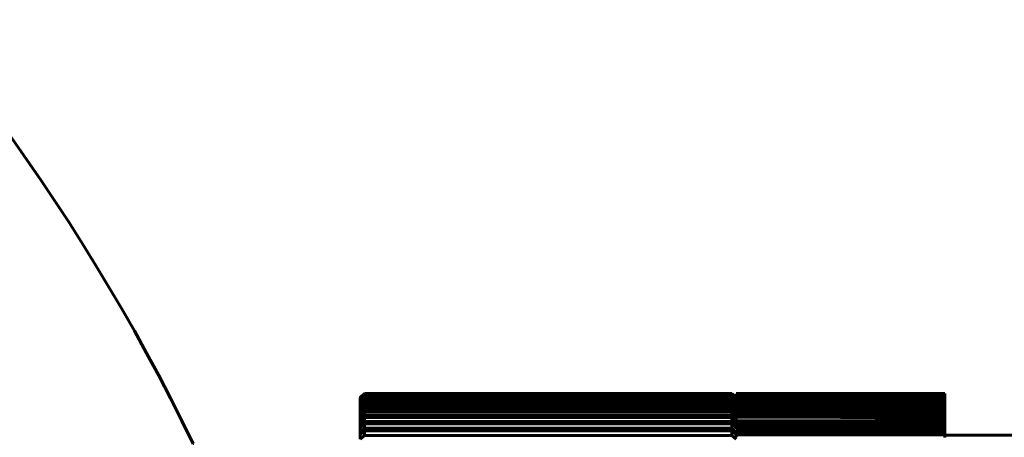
# Model space of a CAD drawing. Header units: millimetres. Extents: x 0 to 297, y 0 to 420.
# Tile 13 of 32: x 117.39 to 129.18, y 147.4 to 152.4. Entities that reach past the tile are written whole.
import ezdxf

# ---------------------------------------------------------------- set-up
doc = ezdxf.new("R2010")
doc.units = ezdxf.units.MM
doc.linetypes.add('K5LT_BASIC', pattern=[0])
doc.linetypes.add('K5LT_THIN', pattern=[0])
doc.layers.add('Системный слой', color=7, linetype='Continuous')
doc.layers.add('Системный слой (1)', color=7, linetype='Continuous', true_color=0x6c6c6c)
doc.styles.add('KDIMTEXTSTYLE', font='txt', dxfattribs={"width": 0.96, "oblique": 15, "height": 5})
doc.styles.add('KTEXTSTYLE', font='txt', dxfattribs={"width": 0.96, "height": 5})
doc.dimstyles.new('KDIMSTYLE (0.50)', dxfattribs={"dimtxt": 5, "dimasz": 1, "dimexe": 2, "dimexo": 0, "dimgap": 1, "dimtad": 1, "dimlfac": 2, "dimtxsty": 'KDIMTEXTSTYLE', "dimsah": 1, "dimcen": 0, "dimdle": 1, "dimadec": 0, "dimazin": 0, "dimtfac": 0.667, "dimtmove": 0, "dimatfit": 3, "dimfxl": 1, "dimtvp": 1, "dimtolj": 1, "dimtzin": 0, "dimarcsym": 0})

# ---------------------------------------------------------------- blocks, each defined once
blk = doc.blocks.new('U128')
at = {"layer": 'Системный слой (1)', "color": 143, "linetype": 'K5LT_BASIC', "lineweight": 60, "true_color": 0x33acca}
for p, q in [((125.965, 147.553), (125.965, 147.545)), ((125.965, 147.55), (125.965, 147.545)), ((125.965, 147.547), (125.965, 147.545)), ((125.965, 147.542), (125.965, 147.534))]:
    blk.add_line(p, q, dxfattribs=at)
blk = doc.blocks.new('U129')
at = {"layer": 'Системный слой (1)', "color": 143, "linetype": 'K5LT_BASIC', "lineweight": 60, "true_color": 0x33acca}
for q in [(125.965, 147.64), (125.965, 147.628), (125.965, 147.626)]:
    blk.add_line((125.965, 147.65), q, dxfattribs=at)
blk = doc.blocks.new('U133')
at = {"layer": 'Системный слой (1)', "color": 143, "linetype": 'K5LT_BASIC', "lineweight": 60, "true_color": 0x33acca}
for p, q in [((125.965, 147.785), (125.965, 147.783)), ((125.965, 147.783), (125.965, 147.78)), ((125.965, 147.78), (125.965, 147.776))]:
    blk.add_line(p, q, dxfattribs=at)
blk = doc.blocks.new('U140')
at = {"layer": 'Системный слой (1)', "color": 143, "linetype": 'K5LT_BASIC', "lineweight": 60, "true_color": 0x33acca}
for q in [(125.965, 147.534), (125.965, 147.515)]:
    blk.add_line((125.965, 147.512), q, dxfattribs=at)
blk = doc.blocks.new('U147')
at = {"layer": 'Системный слой (1)', "color": 143, "linetype": 'K5LT_BASIC', "lineweight": 60, "true_color": 0x33acca}
for p, q in [((125.965, 147.428), (125.965, 147.404)), ((125.965, 147.407), (125.965, 147.428)), ((125.965, 147.418), (125.965, 147.428)), ((125.965, 147.428), (125.965, 147.428)), ((125.965, 147.404), (125.965, 147.407))]:
    blk.add_line(p, q, dxfattribs=at)
blk = doc.blocks.new('U159')
at = {"layer": 'Системный слой (1)', "color": 143, "linetype": 'K5LT_BASIC', "lineweight": 60, "true_color": 0x33acca}
for p, q in [((125.965, 147.464), (125.965, 147.484)), ((125.965, 147.452), (125.965, 147.464))]:
    blk.add_line(p, q, dxfattribs=at)
blk = doc.blocks.new('U166')
at = {"layer": 'Системный слой (1)', "color": 143, "linetype": 'K5LT_BASIC', "lineweight": 60, "true_color": 0x33acca}
for p, q in [((125.965, 147.599), (125.965, 147.589)), ((125.965, 147.589), (125.965, 147.587))]:
    blk.add_line(p, q, dxfattribs=at)
blk = doc.blocks.new('D10')
at = {"layer": 'Системный слой (1)'}
for points in [[(109.371, 152.128), (111.81, 156.542), (108.312, 152.91), (109.138, 152.921)], [(82.12, 116.311), (85.619, 119.943), (84.793, 119.932), (84.56, 120.725)]]:
    blk.add_hatch(color=7, dxfattribs=at).paths.add_polyline_path(points)
at = {"layer": 'Системный слой (1)', "color": 7, "linetype": 'K5LT_THIN', "lineweight": 18, "true_color": 0xffffff}
for p, q in [((111.81, 156.542), (121.515, 169.692)), ((121.515, 169.692), (139.109, 169.692)), ((82.12, 116.311), (111.81, 156.542)), ((108.312, 152.91), (111.81, 156.542)), ((111.81, 156.542), (109.371, 152.128)), ((109.138, 152.921), (108.312, 152.91)), ((109.371, 152.128), (109.138, 152.921)), ((82.12, 116.311), (84.56, 120.725)), ((84.56, 120.725), (84.793, 119.932)), ((85.619, 119.943), (82.12, 116.311)), ((84.793, 119.932), (85.619, 119.943))]:
    blk.add_line(p, q, dxfattribs=at)
blk.add_arc((96.965, 136.426), 25, 228.9919, 25.8419, dxfattribs=at)
blk.add_arc((96.965, 136.426), 25, 228.9919, 25.8419, dxfattribs=at)
blk.add_wipeout([(123.515, 170.692), (123.515, 178.074), (136.566, 178.074), (136.566, 170.692)]).dxf.layer = 'Системный слой (1)'
at = {"layer": 'Системный слой (1)', "color": 7, "char_height": 5, "attachment_point": 1, "style": 'KTEXTSTYLE'}
for s, insert in [('\\fArial|b0|c204|p34;\\H5.0;\\W1.000;\\Q15;\\fGOST Type AU|b0|i0|c204|p34;\\Q15;\\W0.960;⌀', (123.515, 177.28)), ('\\fArial|b0|c204|p34;\\H5.0;\\W1.000;\\Q15;\\fGOST Type AU|b0|i0|c204|p34;\\Q15;\\W0.960;100', (126.823, 177.28))]:
    blk.add_mtext(s, dxfattribs=dict(at, insert=insert))
blk = doc.blocks.new('KDIMARROW_01')
at = {"layer": 'Системный слой'}
blk.add_hatch(color=0, dxfattribs=at).paths.add_polyline_path([(-5, -0.658), (0, 0), (-5, 0.658), (-4.5, 0)])
at = {"layer": 'Системный слой', "color": 0, "linetype": 'K5LT_THIN', "lineweight": 18}
for p, q in [((-4.5, 0), (-5, 0.658)), ((-5, 0.658), (0, 0)), ((0, 0), (-5, -0.658)), ((-5, -0.658), (-4.5, 0))]:
    blk.add_line(p, q, dxfattribs=at)
at = {"layer": 'Системный слой (1)', "color": 0, "linetype": 'K5LT_THIN', "lineweight": 18}
blk.add_line((96.965, 338.873), (96.465, 338.873), dxfattribs=at)

msp = doc.modelspace()

# ---------------------------------------------------------------- linework, layer by layer
at = {"layer": 'Системный слой (1)', "color": 143, "linetype": 'K5LT_BASIC', "lineweight": 60, "true_color": 0x33acca}
for p, q in [((121.4653, 147.8762), (121.5153, 147.9262)), ((121.4653, 147.8735), (121.5153, 147.9234)), ((121.4653, 147.8703), (121.5153, 147.9203)), ((121.4653, 147.862), (121.5153, 147.9118)), ((121.4653, 147.8557), (121.5153, 147.9056)), ((121.4653, 147.8419), (121.5153, 147.8915)), ((121.4653, 147.8325), (121.5153, 147.8821)), ((121.4653, 147.8735), (121.4653, 147.8762)), ((121.4653, 147.8735), (121.4653, 147.8703)), ((121.4653, 147.862), (121.4653, 147.8703)), ((121.4653, 147.8132), (121.5153, 147.8625)), ((121.4653, 147.862), (121.4653, 147.8557)), ((121.4653, 147.8419), (121.4653, 147.8557)), ((121.4653, 147.8007), (121.5153, 147.85)), ((121.4653, 147.8419), (121.4653, 147.8325)), ((125.9153, 147.9262), (121.5153, 147.9262)), ((125.9153, 147.9262), (121.5153, 147.9262)), ((121.5153, 147.9234), (121.5153, 147.9262)), ((125.9153, 147.9234), (121.5153, 147.9234)), ((125.9153, 147.9203), (121.5153, 147.9203)), ((121.5153, 147.9118), (121.5153, 147.9203)), ((125.9153, 147.9118), (121.5153, 147.9118)), ((125.9153, 147.9056), (121.5153, 147.9056)), ((121.5153, 147.8915), (121.5153, 147.9056)), ((125.9153, 147.8915), (121.5153, 147.8915)), ((125.9153, 147.8821), (121.5153, 147.8821)), ((121.5153, 147.8625), (121.5153, 147.8821)), ((125.9153, 147.8625), (121.5153, 147.8625)), ((121.5153, 147.8248), (121.5153, 147.85)), ((125.9153, 147.85), (121.5153, 147.85)), ((125.9653, 147.8762), (125.9153, 147.9262)), ((125.9153, 147.9234), (125.9153, 147.9262)), ((125.9653, 147.8735), (125.9153, 147.9234)), ((125.9653, 147.8703), (125.9153, 147.9203)), ((125.9153, 147.9118), (125.9153, 147.9203)), ((125.9653, 147.862), (125.9153, 147.9118)), ((125.9153, 147.8915), (125.9153, 147.9056)), ((125.9653, 147.8557), (125.9153, 147.9056)), ((125.9653, 147.8419), (125.9153, 147.8915)), ((125.9153, 147.8625), (125.9153, 147.8821)), ((125.9653, 147.8325), (125.9153, 147.8821)), ((125.9653, 147.8132), (125.9153, 147.8625)), ((125.9153, 147.8248), (125.9153, 147.85)), ((125.9653, 147.8007), (125.9153, 147.85)), ((125.9653, 147.926), (125.9653, 147.9264)), ((128.4653, 147.9264), (125.9653, 147.9264)), ((128.4653, 147.926), (125.9653, 147.926)), ((125.9653, 147.923), (125.9653, 147.9252)), ((128.4653, 147.9252), (125.9653, 147.9252)), ((128.4653, 147.923), (125.9653, 147.923)), ((125.9653, 147.9168), (125.9653, 147.9209)), ((128.4653, 147.9209), (125.9653, 147.9209)), ((128.4653, 147.9168), (125.9653, 147.9168)), ((128.4653, 147.9134), (125.9653, 147.9134)), ((125.9653, 147.9074), (125.9653, 147.9134)), ((128.4653, 147.9074), (125.9653, 147.9074)), ((125.9653, 147.8949), (125.9653, 147.9028)), ((128.4653, 147.9028), (125.9653, 147.9028)), ((128.4653, 147.8949), (125.9653, 147.8949)), ((125.9653, 147.8792), (125.9653, 147.889)), ((128.4653, 147.889), (125.9653, 147.889)), ((128.4653, 147.8792), (125.9653, 147.8792)), ((125.9653, 147.8605), (125.9653, 147.8721)), ((128.4653, 147.8721), (125.9653, 147.8721)), ((128.4653, 147.8605), (125.9653, 147.8605)), ((125.9653, 147.8386), (125.9653, 147.8521)), ((128.4653, 147.8521), (125.9653, 147.8521)), ((125.9653, 147.8453), (125.9653, 147.8434)), ((125.9653, 147.8434), (125.9654, 147.8426)), ((128.4653, 147.8386), (125.9653, 147.8386)), ((125.9653, 147.8386), (125.9653, 147.8203)), ((128.4653, 147.926), (128.4653, 147.9264)), ((128.4653, 147.9252), (128.4653, 147.926)), ((128.4653, 147.923), (128.4653, 147.9252)), ((128.4653, 147.9209), (128.4653, 147.923)), ((128.4653, 147.9168), (128.4653, 147.9209)), ((128.4653, 147.9134), (128.4653, 147.9168)), ((128.4653, 147.9074), (128.4653, 147.9134)), ((128.4653, 147.9028), (128.4653, 147.9074)), ((128.4653, 147.8949), (128.4653, 147.9028)), ((128.4653, 147.889), (128.4653, 147.8949)), ((128.4653, 147.8792), (128.4653, 147.889)), ((128.4653, 147.8721), (128.4653, 147.8792)), ((128.4653, 147.8605), (128.4653, 147.8721)), ((128.4653, 147.8521), (128.4653, 147.8605)), ((128.4653, 147.8386), (128.4653, 147.8521)), ((128.4653, 147.829), (128.4653, 147.8386)), ((121.4653, 147.8132), (121.4653, 147.8325)), ((121.4653, 147.7759), (121.5153, 147.8248)), ((121.4653, 147.8132), (121.4653, 147.8007)), ((121.4653, 147.7603), (121.5153, 147.8092)), ((121.4653, 147.7759), (121.4653, 147.8007)), ((121.4653, 147.73), (121.5153, 147.7785)), ((121.4653, 147.7759), (121.4653, 147.7603)), ((121.4653, 147.73), (121.4653, 147.7603)), ((121.4653, 147.7114), (121.5153, 147.7598)), ((121.4653, 147.73), (121.4653, 147.7114)), ((121.4653, 147.6758), (121.5153, 147.7237)), ((125.9153, 147.8248), (121.5153, 147.8248)), ((125.9153, 147.8092), (121.5153, 147.8092)), ((121.5153, 147.7785), (121.5153, 147.8092)), ((125.9153, 147.7785), (121.5153, 147.7785)), ((125.9153, 147.7598), (121.5153, 147.7598)), ((121.5153, 147.7237), (121.5153, 147.7598)), ((125.9153, 147.7237), (121.5153, 147.7237)), ((125.9653, 147.7759), (125.9153, 147.8248)), ((125.9653, 147.7603), (125.9153, 147.8092)), ((125.9153, 147.7785), (125.9153, 147.8092)), ((125.9653, 147.73), (125.9153, 147.7785)), ((125.9653, 147.7113), (125.9153, 147.7598)), ((125.9153, 147.7237), (125.9153, 147.7598)), ((125.9653, 147.6758), (125.9153, 147.7237)), ((125.9653, 147.8136), (125.9653, 147.829)), ((128.4653, 147.829), (125.9653, 147.829)), ((128.4653, 147.8136), (125.9653, 147.8136)), ((125.9653, 147.7855), (125.9653, 147.8028)), ((128.4653, 147.8028), (125.9653, 147.8028)), ((128.4653, 147.7855), (125.9653, 147.7855)), ((125.9653, 147.7543), (125.9653, 147.7735)), ((128.4653, 147.7735), (125.9653, 147.7735)), ((128.4653, 147.7543), (125.9653, 147.7543)), ((125.9653, 147.7201), (125.9653, 147.7411)), ((128.4653, 147.7411), (125.9653, 147.7411)), ((125.9653, 147.737), (125.9653, 147.7333)), ((125.9653, 147.7333), (125.9653, 147.725)), ((128.4653, 147.7201), (125.9653, 147.7201)), ((125.9653, 147.7201), (125.9653, 147.7113)), ((128.4653, 147.8136), (128.4653, 147.829)), ((128.4653, 147.8028), (128.4653, 147.8136)), ((128.4653, 147.7855), (128.4653, 147.8028)), ((128.4653, 147.7735), (128.4653, 147.7855)), ((128.4653, 147.7543), (128.4653, 147.7735)), ((128.4653, 147.7411), (128.4653, 147.7543)), ((128.4653, 147.7201), (128.4653, 147.7411)), ((128.4653, 147.7057), (128.4653, 147.7201)), ((121.4653, 147.6758), (121.4653, 147.7114)), ((121.4653, 147.6541), (121.5153, 147.702)), ((121.4653, 147.6758), (121.4653, 147.6541)), ((121.4653, 147.6132), (121.5153, 147.6605)), ((121.4653, 147.6132), (121.4653, 147.6541)), ((121.4653, 147.5886), (121.5153, 147.6358)), ((121.4653, 147.6132), (121.4653, 147.5886)), ((121.5153, 147.6605), (121.5153, 147.702)), ((125.9153, 147.702), (121.5153, 147.702)), ((125.9153, 147.6605), (121.5153, 147.6605)), ((125.9153, 147.6358), (121.5153, 147.6358)), ((121.5153, 147.5889), (121.5153, 147.6358)), ((125.9654, 147.6503), (125.9153, 147.702)), ((125.9153, 147.6605), (125.9153, 147.702)), ((125.9654, 147.6169), (125.9153, 147.6605)), ((125.9653, 147.5885), (125.9153, 147.6358)), ((125.9153, 147.5889), (125.9153, 147.6358)), ((128.4653, 147.7057), (125.9653, 147.7057)), ((125.9653, 147.6829), (125.9653, 147.7057)), ((128.4653, 147.6829), (125.9653, 147.6829)), ((128.4653, 147.6673), (125.9653, 147.6673)), ((125.9653, 147.6503), (125.9653, 147.6673)), ((128.4653, 147.6427), (125.9653, 147.6427)), ((125.9653, 147.5995), (125.9653, 147.6258)), ((128.4653, 147.5995), (125.9653, 147.5995)), ((128.4653, 147.6258), (125.9654, 147.6503)), ((128.4653, 147.6829), (128.4653, 147.7057)), ((128.4653, 147.6673), (128.4653, 147.6829)), ((128.4653, 147.6427), (128.4653, 147.6673)), ((128.4653, 147.6258), (128.4653, 147.6427)), ((128.4653, 147.5995), (128.4653, 147.6258)), ((128.4653, 147.5814), (128.4653, 147.5995)), ((121.4653, 147.5424), (121.5153, 147.5889)), ((121.4653, 147.5424), (121.4653, 147.5886)), ((121.4653, 147.5148), (121.5153, 147.5613)), ((121.4653, 147.5424), (121.4653, 147.5148)), ((121.4653, 147.4635), (121.4653, 147.5148)), ((121.4653, 147.4635), (121.5153, 147.5092)), ((125.9153, 147.5889), (121.5153, 147.5889)), ((121.5153, 147.5092), (121.5153, 147.5613)), ((125.9153, 147.5613), (121.5153, 147.5613)), ((125.9153, 147.5092), (121.5153, 147.5092)), ((125.9654, 147.5448), (125.9153, 147.5889)), ((125.9153, 147.5092), (125.9153, 147.5613)), ((125.9654, 147.512), (125.9153, 147.5613)), ((125.9653, 147.4635), (125.9153, 147.5092)), ((125.9653, 147.5533), (125.9653, 147.5814)), ((128.4653, 147.5814), (125.9653, 147.5814)), ((128.4653, 147.5533), (125.9653, 147.5533)), ((125.9653, 147.5529), (125.9654, 147.5448)), ((125.9653, 147.5473), (125.9653, 147.5349)), ((128.4653, 147.5341), (125.9653, 147.5341)), ((125.9654, 147.512), (125.9653, 147.5009)), ((128.4653, 147.4839), (125.9653, 147.4839)), ((128.4653, 147.5042), (125.9654, 147.512)), ((128.4653, 147.5533), (128.4653, 147.5814)), ((128.4653, 147.5341), (128.4653, 147.5533)), ((128.4653, 147.5042), (128.4653, 147.5341)), ((128.4653, 147.4839), (128.4653, 147.5042)), ((128.4653, 147.4522), (128.4653, 147.4839)), ((121.4653, 147.433), (121.5153, 147.4787)), ((121.4653, 147.4635), (121.4653, 147.433)), ((121.4653, 147.3767), (121.4653, 147.433)), ((121.4653, 147.3767), (121.5153, 147.4215)), ((121.5153, 147.4215), (121.5153, 147.4787)), ((125.9153, 147.4787), (121.5153, 147.4787)), ((125.9153, 147.4215), (121.5153, 147.4215)), ((125.9153, 147.4215), (125.9153, 147.4787)), ((125.9653, 147.433), (125.9153, 147.4787)), ((125.9653, 147.3767), (125.9153, 147.4215)), ((128.4653, 147.4522), (125.9653, 147.4522)), ((128.4653, 147.4308), (125.9653, 147.4308)), ((125.9654, 147.4278), (125.9653, 147.4308)), ((128.4653, 147.4308), (128.4653, 147.4522)), ((128.4653, 147.3974), (128.4653, 147.4308)), ((129.7153, 147.4264), (128.4653, 147.4264))]:
    msp.add_line(p, q, dxfattribs=at)
msp.add_circle((96.9653, 136.4264), 21.5, dxfattribs=at)
msp.add_arc((96.9653, 136.4264), 25, 25.84193, 70.08419, dxfattribs=at)

# ---------------------------------------------------------------- block references
at = {"layer": 'Системный слой (1)'}
for name in ['U133', 'U129', 'U166', 'U128', 'U140', 'U159', 'U147']:
    msp.add_blockref(name, (0, 0), dxfattribs=at)

# ---------------------------------------------------------------- next in the draw order: dimensions: what is measured, and where the dimension line sits
at = {"layer": 'Системный слой (1)', "color": 7}
dim = msp.add_diameter_dim_2p(p1=(67.2755, 96.1956), p2=(126.6552, 176.6571), dimstyle='KDIMSTYLE (0.50)', override={"dimtih": 1, "dimtoh": 1, "dimpost": '\\fGOST Type AU|b0|c204|p34;\\H5.0;\\W0.960;\\Q15;<>', "dimblk1": 'KDIMARROW_01', "dimblk2": 'KDIMARROW_01', "dimclrt": 7, "dimtol": 1, "dimtp": 0, "dimtm": 0, "dimtdec": 5, "dimtmove": 1, "dimatfit": 2, "dimtolj": 1}, dxfattribs=at)
dim.commit()
dim.dimension.update_dxf_attribs({"geometry": 'D10', "text_midpoint": (123.5153, 169.6925), "dimtype": 163})

doc.saveas('drawing.dxf')
